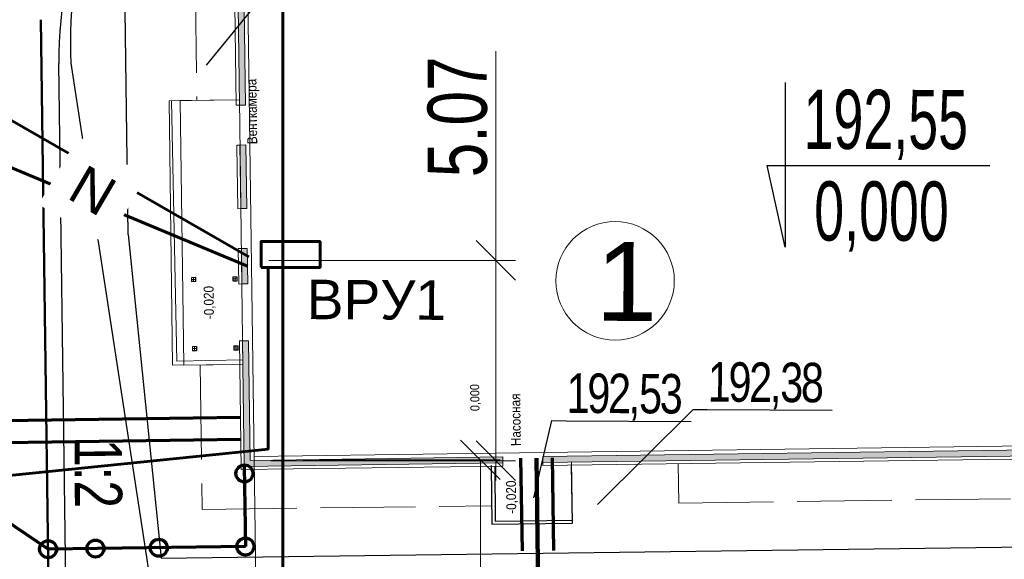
# Model space of a CAD drawing. Header units: millimetres. Extents: x 0 to 6455317, y 0 to 774296.
# Tile 9 of 29: x 3227624 to 3227649, y 387144 to 387158. Entities that reach past the tile are written whole.
import ezdxf
from ezdxf import colors
from ezdxf.entities.mleader import LeaderData, LeaderLine
from ezdxf.math import Vec2, Vec3

# ---------------------------------------------------------------- set-up
doc = ezdxf.new("R2010")
doc.units = ezdxf.units.MM
doc.linetypes.add('ACAD_ISO02W100', pattern=[15, 12, -3])
for name, color, linetype in [('02 ноль здания', 7, 'Continuous'), ('02 Отм по угл', 1, 'Continuous'), ('1 2 этап', 7, 'Continuous'), ('1 Здание', 7, 'Continuous'), ('1 Здание 230822', 7, 'Continuous'), ('1 ограждение', 7, 'Continuous'), ('1 Оси 23.08.22', 7, 'Continuous'), ('1 откос', 7, 'Continuous'), ('1 Разбивочный 1', 7, 'Continuous'), ('8 В1', 7, 'Continuous'), ('8 К1', 7, 'Continuous'), ('8 ЭТО', 7, 'Continuous')]:
    doc.layers.add(name, color=color, linetype=linetype)
for name, color, linetype, lineweight in [('2 УКл+переломы', 5, 'Continuous', 25), ('ГП Граница', 94, 'Continuous', 60), ('ИГ геология', 7, 'Continuous', 25)]:
    doc.layers.add(name, color=color, linetype=linetype, lineweight=lineweight)
doc.styles.add('ACAD14', font='arial.ttf', dxfattribs={"width": 0.75, "height": 1.5})
doc.styles.add('GOST 2.304', font='arial.ttf')
doc.styles.add('СГЕНЕРИР_СТИЛЬ_1', font='arial.ttf', dxfattribs={"width": 0.85})
doc.linetypes.add('ограждение1', pattern='A,6.35,-2.54,[133,ltypeshp.shx,S=2.54,R=0,X=-2.54,Y=0],-2.54,25.4', length=36.83)
doc.dimstyles.new('Генплан-чел', dxfattribs={"dimtxt": 1.5, "dimasz": 0.5, "dimexe": 0.5, "dimexo": 0.5, "dimtad": 1, "dimzin": 0, "dimdsep": 46, "dimtxsty": 'ACAD14', "dimblk": 'OBLIQUE', "dimcen": 1, "dimdle": 0.5, "dimclrd": 256, "dimclre": 256, "dimclrt": 256, "dimadec": 8, "dimazin": 2, "dimtfac": 1, "dimtmove": 0, "dimatfit": 3, "dimldrblk": 'OPEN30', "dimfxl": 0.5, "dimtfill": 1, "dimtfillclr": 256, "dimtolj": 1, "dimtzin": 0, "dimlwd": -1, "dimlwe": -1, "dimarcsym": 0})
doc.dimstyles.new('Генплан-чел-1', dxfattribs={"dimtxt": 1.5, "dimasz": 1, "dimexe": 0.5, "dimexo": 0.5, "dimgap": 0.2, "dimtad": 1, "dimzin": 0, "dimdsep": 46, "dimtxsty": 'ACAD14', "dimblk": 'OBLIQUE', "dimcen": 1, "dimdle": 0.5, "dimclrd": 256, "dimclre": 256, "dimclrt": 256, "dimadec": 4, "dimazin": 2, "dimtfac": 1, "dimtmove": 0, "dimatfit": 3, "dimldrblk": 'OPEN30', "dimfxl": 0.5, "dimtfill": 1, "dimtfillclr": 256, "dimtolj": 1, "dimtzin": 0, "dimlwd": -1, "dimlwe": -1, "dimarcsym": 0})
picture_1 = doc.add_image_def('image2.tif', size_in_pixel=(27388, 31050))

# ---------------------------------------------------------------- blocks, each defined once
blk = doc.blocks.new('*D21')
at = {"layer": 'Defpoints', "color": 0, "lineweight": 50, "transparency": 16777216}
for p in [(6454558.304, 773694.614), (6454558.489, 773691.594), (3226949.058, 386509.643)]:
    blk.add_point(p, dxfattribs=at)
at = {"layer": 'ИГ геология', "transparency": 16777216}
for p, q in [((6454558.304, 773693.614), (6454558.304, 773703.405)), ((6454558.489, 773692.614), (6454558.304, 773693.614)), ((6454558.489, 773692.094), (6454558.489, 773692.614))]:
    blk.add_line(p, q, dxfattribs=at)
at = {"layer": 'ИГ геология', "transparency": 16777216, "insert": (6454556.913, 773699.322), "char_height": 1.5, "attachment_point": 5, "rotation": 90, "style": 'ACAD14', "bg_fill": 3, "box_fill_scale": 1.1, "bg_fill_color": 256, "bg_fill_true_color": 13158600, "bg_fill_transparency": 0}
blk.add_mtext('\\A1;3227609.43', dxfattribs=at)
blk = doc.blocks.new('_Oblique')
at = {"color": 0, "linetype": 'ByBlock', "lineweight": -2}
blk.add_line((-0.5, -0.5), (0.5, 0.5), dxfattribs=at)
blk = doc.blocks.new('_Open30')
at = {"color": 0, "linetype": 'ByBlock', "lineweight": -2}
for p, q in [((-1, 0.268), (0, 0)), ((0, 0), (-1, -0.268)), ((0, 0), (-1, 0))]:
    blk.add_line(p, q, dxfattribs=at)
blk = doc.blocks.new('*D17')
at = {"layer": 'Defpoints', "color": 0, "lineweight": 50, "transparency": 16777216}
for p in [(6454562.788, 773693.804), (6454558.489, 773691.594), (3226949.058, 386509.643)]:
    blk.add_point(p, dxfattribs=at)
at = {"layer": 'ИГ геология', "transparency": 16777216}
for p, q in [((6454560.788, 773691.594), (6454561.788, 773693.804)), ((6454561.788, 773693.804), (6454570.714, 773693.804)), ((6454558.989, 773691.594), (6454560.788, 773691.594))]:
    blk.add_line(p, q, dxfattribs=at)
at = {"layer": 'ИГ геология', "transparency": 16777216, "insert": (6454567.064, 773695.195), "char_height": 1.5, "attachment_point": 5, "style": 'ACAD14', "bg_fill": 3, "box_fill_scale": 1.1, "bg_fill_color": 256, "bg_fill_true_color": 13158600, "bg_fill_transparency": 0}
blk.add_mtext('\\A1;387181.95', dxfattribs=at)
blk = doc.blocks.new('*D22')
at = {"layer": 'Defpoints', "color": 0, "lineweight": 50, "transparency": 16777216}
for p in [(6454615.395, 773691.594), (6454608.625, 773688.11), (3226949.058, 386509.643)]:
    blk.add_point(p, dxfattribs=at)
at = {"layer": 'ИГ геология', "transparency": 16777216}
for p, q in [((6454610.625, 773691.594), (6454609.625, 773688.11)), ((6454614.895, 773691.594), (6454610.625, 773691.594)), ((6454609.625, 773688.11), (6454600.699, 773688.11))]:
    blk.add_line(p, q, dxfattribs=at)
at = {"layer": 'ИГ геология', "transparency": 16777216, "insert": (6454604.35, 773689.501), "char_height": 1.5, "attachment_point": 5, "style": 'ACAD14', "bg_fill": 3, "box_fill_scale": 1.1, "bg_fill_color": 256, "bg_fill_true_color": 13158600, "bg_fill_transparency": 0}
blk.add_mtext('\\A1;387181.95', dxfattribs=at)
blk = doc.blocks.new('*D18')
at = {"layer": 'Defpoints', "color": 0, "lineweight": 50, "transparency": 16777216}
for p in [(6454615.64, 773693.469), (6454615.395, 773691.594), (3226949.058, 386509.643)]:
    blk.add_point(p, dxfattribs=at)
at = {"layer": 'ИГ геология', "transparency": 16777216}
for p, q in [((6454615.64, 773692.469), (6454615.64, 773702.255)), ((6454615.395, 773692.094), (6454615.395, 773692.594)), ((6454615.395, 773692.594), (6454615.64, 773692.469))]:
    blk.add_line(p, q, dxfattribs=at)
at = {"layer": 'ИГ геология', "transparency": 16777216, "insert": (6454614.249, 773698.175), "char_height": 1.5, "attachment_point": 5, "rotation": 90, "style": 'ACAD14', "bg_fill": 3, "box_fill_scale": 1.1, "bg_fill_color": 256, "bg_fill_true_color": 13158600, "bg_fill_transparency": 0}
blk.add_mtext('\\A1;3227666.34', dxfattribs=at)
blk = doc.blocks.new('*D23')
at = {"layer": 'Defpoints', "color": 0, "lineweight": 50, "transparency": 16777216}
for p in [(6454620.884, 773647.129), (6454616.243, 773646.708), (3226949.058, 386509.643)]:
    blk.add_point(p, dxfattribs=at)
at = {"layer": 'ИГ геология', "transparency": 16777216}
for p, q in [((6454618.884, 773646.708), (6454619.884, 773647.129)), ((6454619.884, 773647.129), (6454628.8, 773647.129)), ((6454616.743, 773646.708), (6454618.884, 773646.708))]:
    blk.add_line(p, q, dxfattribs=at)
at = {"layer": 'ИГ геология', "transparency": 16777216, "insert": (6454625.155, 773648.52), "char_height": 1.5, "attachment_point": 5, "style": 'ACAD14', "bg_fill": 3, "box_fill_scale": 1.1, "bg_fill_color": 256, "bg_fill_true_color": 13158600, "bg_fill_transparency": 0}
blk.add_mtext('\\A1;387137.06', dxfattribs=at)
blk = doc.blocks.new('*D19')
at = {"layer": 'Defpoints', "color": 0, "lineweight": 50, "transparency": 16777216}
for p in [(6454616.243, 773646.708), (6454615.749, 773644.637), (3226949.058, 386509.643)]:
    blk.add_point(p, dxfattribs=at)
at = {"layer": 'ИГ геология', "transparency": 16777216}
for p, q in [((6454616.243, 773646.208), (6454616.243, 773645.708)), ((6454616.243, 773645.708), (6454615.749, 773645.637)), ((6454615.749, 773645.637), (6454615.749, 773635.844))]:
    blk.add_line(p, q, dxfattribs=at)
at = {"layer": 'ИГ геология', "transparency": 16777216, "insert": (6454614.358, 773639.928), "char_height": 1.5, "attachment_point": 5, "rotation": 90, "style": 'ACAD14', "bg_fill": 3, "box_fill_scale": 1.1, "bg_fill_color": 256, "bg_fill_true_color": 13158600, "bg_fill_transparency": 0}
blk.add_mtext('\\A1;3227667.18', dxfattribs=at)
blk = doc.blocks.new('*D24')
at = {"layer": 'Defpoints', "color": 0, "lineweight": 50, "transparency": 16777216}
for p in [(6454563.961, 773650.517), (6454558.899, 773646.657), (3226949.058, 386509.643)]:
    blk.add_point(p, dxfattribs=at)
at = {"layer": 'ИГ геология', "transparency": 16777216}
for p, q in [((6454561.961, 773646.657), (6454562.961, 773650.517)), ((6454562.961, 773650.517), (6454571.661, 773650.517)), ((6454559.399, 773646.657), (6454561.961, 773646.657))]:
    blk.add_line(p, q, dxfattribs=at)
at = {"layer": 'ИГ геология', "transparency": 16777216, "insert": (6454568.123, 773651.908), "char_height": 1.5, "attachment_point": 5, "style": 'ACAD14', "bg_fill": 3, "box_fill_scale": 1.1, "bg_fill_color": 256, "bg_fill_true_color": 13158600, "bg_fill_transparency": 0}
blk.add_mtext('\\A1;387137.01', dxfattribs=at)
blk = doc.blocks.new('*D20')
at = {"layer": 'Defpoints', "color": 0, "lineweight": 50, "transparency": 16777216}
for p in [(6454557.437, 773650.281), (6454558.899, 773646.657), (3226949.058, 386509.643)]:
    blk.add_point(p, dxfattribs=at)
at = {"layer": 'ИГ геология', "transparency": 16777216}
for p, q in [((6454557.437, 773649.281), (6454557.437, 773659.067)), ((6454558.899, 773648.281), (6454557.437, 773649.281)), ((6454558.899, 773647.157), (6454558.899, 773648.281))]:
    blk.add_line(p, q, dxfattribs=at)
at = {"layer": 'ИГ геология', "transparency": 16777216, "insert": (6454556.046, 773654.987), "char_height": 1.5, "attachment_point": 5, "rotation": 90, "style": 'ACAD14', "bg_fill": 3, "box_fill_scale": 1.1, "bg_fill_color": 256, "bg_fill_true_color": 13158600, "bg_fill_transparency": 0}
blk.add_mtext('\\A1;3227609.84', dxfattribs=at)
blk = doc.blocks.new('_None')
blk = doc.blocks.new('*D49')
at = {"layer": '1 Разбивочный 1', "color": 1, "lineweight": 18, "transparency": 16777216}
for p, q in [((3227636.391, 387151.542), (3227636.391, 387156.839)), ((3227630.646, 387151.542), (3227636.891, 387151.542)), ((3227636.391, 387145.968), (3227636.391, 387151.542)), ((3227630.696, 387146.468), (3227636.891, 387146.468))]:
    blk.add_line(p, q, dxfattribs=at)
at = {"layer": 'Defpoints', "color": 0, "lineweight": 50, "transparency": 16777216}
for p in [(3227630.146, 387151.542), (3227636.391, 387151.542), (3227630.196, 387146.468)]:
    blk.add_point(p, dxfattribs=at)
at = {"layer": '1 Разбивочный 1', "color": 1, "lineweight": 18, "transparency": 16777216}
for p, rotation in [((3227636.391, 387151.542), 90), ((3227636.391, 387146.468), 270)]:
    blk.add_blockref('_Oblique', p, dxfattribs=dict(at, rotation=rotation))
at = {"layer": '1 Разбивочный 1', "color": 1, "lineweight": 15, "transparency": 16777216, "insert": (3227635.425, 387155.177), "char_height": 1.5, "attachment_point": 5, "rotation": 90, "style": 'ACAD14', "bg_fill": 3, "box_fill_scale": 1.1, "bg_fill_color": 256, "bg_fill_true_color": 13158600, "bg_fill_transparency": 0}
blk.add_mtext('\\A1;5.07', dxfattribs=at)
blk = doc.blocks.new('фуыпфуйк')
at = {"layer": '1 откос', "color": 7, "lineweight": 30}
blk.add_line((3227625.526, 387141.855), (3227625.329, 387156.529), dxfattribs=at)
blk.add_lwpolyline([(3227625.629, 387156.533), (3227627.619, 387143.529)], dxfattribs=at)
for centre, radius, start, end in [((3227635.428, 387156.664), 10.1, 156.2486, 180.7705), ((3227637.842, 387157.056), 12.224, 162.4994, 182.456)]:
    blk.add_arc(centre, radius, start, end, dxfattribs=at)
at = {"layer": '1 откос', "color": 7, "lineweight": 20, "style": 'ACAD14', "width": 0.75}
blk.add_text('1:2', height=1.2, rotation=270.274, dxfattribs=at).set_placement((3227625.723, 387147.015))
blk = doc.blocks.new('*D87')
at = {"layer": '1 Разбивочный 1', "color": 1, "lineweight": 18, "transparency": 16777216}
for p, q in [((3227631.507, 387146.488), (3227636.5, 387146.488)), ((3227636, 387146.488), (3227636, 387142.5)), ((3227631.5, 387143), (3227636.5, 387143)), ((3227636, 387143), (3227636, 387137.254))]:
    blk.add_line(p, q, dxfattribs=at)
at = {"layer": 'Defpoints', "color": 0, "lineweight": 50, "transparency": 16777216}
for p in [(3227631.007, 387146.488), (3227636, 387146.488), (3227631, 387143)]:
    blk.add_point(p, dxfattribs=at)
at = {"layer": '1 Разбивочный 1', "color": 1, "lineweight": 18, "transparency": 16777216}
for p, rotation in [((3227636, 387146.488), 90), ((3227636, 387143), 270)]:
    blk.add_blockref('_Oblique', p, dxfattribs=dict(at, rotation=rotation))
at = {"layer": '1 Разбивочный 1', "color": 1, "lineweight": 15, "transparency": 16777216, "insert": (3227634.899, 387139), "char_height": 1.5, "attachment_point": 5, "rotation": 90, "style": 'ACAD14', "bg_fill": 3, "box_fill_scale": 1.1, "bg_fill_color": 256, "bg_fill_true_color": 13158600, "bg_fill_transparency": 0}
blk.add_mtext('\\A1;3,5м', dxfattribs=at)

msp = doc.modelspace()

# ---------------------------------------------------------------- pictures from other files: only their frames are drawn
image = msp.add_image(picture_1, insert=(3227525.61462, 387085.33614), size_in_units=(684.56309, 776.09478))
image.set_boundary_path([(-0.5, 22461.2284), (10577.0302, 31049.5)])

# ---------------------------------------------------------------- next in the draw order: dimensions: what is measured, and where the dimension line sits
at = {"layer": 'ИГ геология'}
dim = msp.add_ordinate_dim(feature_location=(6454558.4888, 773691.59401), offset=(-0.18481, 3.02039), dtype=1, origin=(3226949.05784, 386509.64326), dimstyle='Генплан-чел', dxfattribs=at)
dim.commit()
dim.dimension.update_dxf_attribs({"geometry": '*D21', "text_midpoint": (6454556.91262, 773699.32232)})

# ---------------------------------------------------------------- next in the draw order: dimensions: what is measured, and where the dimension line sits
dim = msp.add_ordinate_dim(feature_location=(6454558.4888, 773691.59401), offset=(4.29969, 2.21003), dtype=0, origin=(3226949.05784, 386509.64326), dimstyle='Генплан-чел', dxfattribs=at)
dim.commit()
dim.dimension.update_dxf_attribs({"geometry": '*D17', "text_midpoint": (6454567.0636, 773695.1954)})

# ---------------------------------------------------------------- next in the draw order: dimensions: what is measured, and where the dimension line sits
dim = msp.add_ordinate_dim(feature_location=(6454615.39519, 773691.59401), offset=(-6.77054, -3.48407), dtype=0, origin=(3226949.05784, 386509.64326), dimstyle='Генплан-чел', dxfattribs=at)
dim.commit()
dim.dimension.update_dxf_attribs({"geometry": '*D22', "text_midpoint": (6454604.34954, 773689.5013)})

# ---------------------------------------------------------------- next in the draw order: dimensions: what is measured, and where the dimension line sits
dim = msp.add_ordinate_dim(feature_location=(6454615.395190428, 773691.5940054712), offset=(0.2449179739, 1.8751108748), dtype=1, origin=(3226949.0578350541, 386509.6432582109), dimstyle='Генплан-чел', dxfattribs=at)
dim.commit()
dim.dimension.update_dxf_attribs({"geometry": '*D18', "text_midpoint": (6454614.248737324, 773698.1747353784)})

# ---------------------------------------------------------------- next in the draw order: dimensions: what is measured, and where the dimension line sits
dim = msp.add_ordinate_dim(feature_location=(6454616.2425815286, 773646.7080288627), offset=(4.6415490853, 0.4209679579), dtype=0, origin=(3226949.0578350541, 386509.6432582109), dimstyle='Генплан-чел', dxfattribs=at)
dim.commit()
dim.dimension.update_dxf_attribs({"geometry": '*D23', "text_midpoint": (6454625.1546370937, 773648.5203678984)})

# ---------------------------------------------------------------- next in the draw order: dimensions: what is measured, and where the dimension line sits
dim = msp.add_ordinate_dim(feature_location=(6454616.2425815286, 773646.7080288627), offset=(-0.4933969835, -2.0711098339), dtype=1, origin=(3226949.0578350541, 386509.6432582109), dimstyle='Генплан-чел', dxfattribs=at)
dim.commit()
dim.dimension.update_dxf_attribs({"geometry": '*D19', "text_midpoint": (6454614.3578134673, 773639.9278467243)})

# ---------------------------------------------------------------- next in the draw order: dimensions: what is measured, and where the dimension line sits
dim = msp.add_ordinate_dim(feature_location=(6454558.8993, 773646.65699), offset=(5.06175, 3.85957), dtype=0, origin=(3226949.05784, 386509.64326), dimstyle='Генплан-чел', dxfattribs=at)
dim.commit()
dim.dimension.update_dxf_attribs({"geometry": '*D24', "text_midpoint": (6454568.12336, 773651.90793)})

# ---------------------------------------------------------------- next in the draw order: dimensions: what is measured, and where the dimension line sits
dim = msp.add_ordinate_dim(feature_location=(6454558.8993, 773646.65699), offset=(-1.46215, 3.62396), dtype=1, origin=(3226949.05784, 386509.64326), dimstyle='Генплан-чел', dxfattribs=at)
dim.commit()
dim.dimension.update_dxf_attribs({"geometry": '*D20', "text_midpoint": (6454556.04578, 773654.98657)})

# ---------------------------------------------------------------- next in the draw order: hatches: boundary and pattern name
at = {"layer": '1 Здание 230822', "lineweight": 20, "ltscale": 100}
h = msp.add_hatch(color=7, dxfattribs=at)
h.dxf.hatch_style = 1
h.paths.add_polyline_path([(3227655.51682, 387156.14337), (3227655.32184, 387156.14074), (3227655.28173, 387159.11541), (3227657.20201, 387159.14124), (3227657.13881, 387163.84083), (3227635.89073, 387163.55508), (3227635.88871, 387163.70506), (3227657.28678, 387163.99284), (3227657.35381, 387159.00851), (3227657.35401, 387158.99334), (3227655.47883, 387158.96812)])
h.paths.add_polyline_path([(3227655.53901, 387154.49351), (3227655.34403, 387154.49089), (3227655.38393, 387151.51614), (3227657.30421, 387151.54197), (3227657.36742, 387146.8423), (3227637.57913, 387146.57618), (3227637.58114, 387146.42626), (3227657.51942, 387146.6944), (3227657.45218, 387151.6939), (3227655.577, 387151.66869)])
h = msp.add_hatch(color=7, dxfattribs=at)
h.dxf.hatch_style = 1
h.paths.add_polyline_path([(3227636.57123, 387146.41262), (3227636.56921, 387146.5626), (3227630.16987, 387146.47654), (3227630.12913, 387149.50652), (3227629.97882, 387149.5045), (3227630.02158, 387146.32453)])
h.paths.add_polyline_path([(3227629.95945, 387150.94437), (3227629.94735, 387151.84429), (3227630.09766, 387151.84631), (3227630.10976, 387150.94639)])
h.paths.add_polyline_path([(3227629.9338, 387152.85212), (3227629.91212, 387154.46414), (3227630.06243, 387154.46616), (3227630.0841, 387152.85414)])
h.paths.add_polyline_path([(3227634.45086, 387163.53571), (3227634.44884, 387163.6857), (3227629.78926, 387163.62304), (3227629.89933, 387155.47406), (3227630.04884, 387155.47607), (3227629.94127, 387163.47507)])

# ---------------------------------------------------------------- next in the draw order: linework, layer by layer
at = {"layer": '02 ноль здания', "color": 1, "lineweight": 30}
msp.add_lwpolyline([(3227643.7198, 387156.04965), (3227643.7198, 387151.88036), (3227643.2616, 387153.94088), (3227648.90313, 387153.94088)], dxfattribs=at)
at = {"layer": '1 2 этап', "lineweight": 18}
msp.add_circle((3227639.41259, 387151.02351), 1.5, dxfattribs=at)
at = {"layer": '1 Здание', "color": 7, "lineweight": 50}
msp.add_line((3227624.87182, 387157.63813), (3227625.10853, 387140.03737), dxfattribs=at)
at = {"layer": '1 Здание', "color": 7, "lineweight": 30}
for p, q in [((3227627.08371, 387152.19628), (3227627.9124, 387143.99597)), ((3227627.9124, 387143.99597), (3227659.62968, 387144.42252))]:
    msp.add_line(p, q, dxfattribs=at)
at = {"layer": '1 Здание', "color": 7, "linetype": 'ACAD_ISO02W100', "lineweight": 20, "ltscale": 0.2}
for p, q in [((3227628.90677, 387148.89423), (3227628.95605, 387145.2301)), ((3227641.02496, 387145.39243), (3227641.01151, 387146.39234)), ((3227641.02496, 387145.39243), (3227658.61337, 387145.62906)), ((3227628.95605, 387145.2301), (3227636.28539, 387145.32868))]:
    msp.add_line(p, q, dxfattribs=at)
at = {"layer": '1 Здание', "color": 7, "lineweight": 30}
msp.add_lwpolyline([(3227627.08371, 387152.19628), (3227626.92249, 387164.1835)], dxfattribs=at)
at = {"layer": '1 Здание 230822', "color": 7, "lineweight": 20, "ltscale": 100}
for p, q in [((3227628.68372, 387151.01413), (3227628.68257, 387151.09992)), ((3227628.68977, 387151.01421), (3227628.68862, 387151.1)), ((3227628.6945, 387151.11218), (3227628.7803, 387151.11334)), ((3227628.69459, 387151.10613), (3227628.78038, 387151.10729)), ((3227628.73737, 387151.11496), (3227628.73891, 387151.00057)), ((3227628.78651, 387151.10132), (3227628.78766, 387151.01553)), ((3227628.79256, 387151.1014), (3227628.79371, 387151.01561)), ((3227629.73363, 387151.02825), (3227629.73247, 387151.11404)), ((3227629.73968, 387151.02833), (3227629.73852, 387151.11412)), ((3227629.74441, 387151.1263), (3227629.8302, 387151.12746)), ((3227629.74449, 387151.12025), (3227629.83028, 387151.12141)), ((3227629.78728, 387151.12908), (3227629.78881, 387151.01469)), ((3227629.83641, 387151.11544), (3227629.83757, 387151.02965)), ((3227629.84246, 387151.11552), (3227629.84362, 387151.02973)), ((3227628.68094, 387151.057), (3227628.79533, 387151.05853)), ((3227628.78169, 387151.0094), (3227628.6959, 387151.00824)), ((3227628.78178, 387151.00335), (3227628.69598, 387151.00219)), ((3227629.73085, 387151.07112), (3227629.84524, 387151.07265)), ((3227629.8316, 387151.02352), (3227629.74581, 387151.02236)), ((3227629.83168, 387151.01747), (3227629.74589, 387151.01631)), ((3227628.70725, 387149.26429), (3227628.7061, 387149.35008)), ((3227628.7133, 387149.26437), (3227628.71215, 387149.35016)), ((3227628.71804, 387149.36234), (3227628.80383, 387149.36349)), ((3227628.71812, 387149.35629), (3227628.80391, 387149.35745)), ((3227628.7609, 387149.36512), (3227628.76244, 387149.25073)), ((3227628.81004, 387149.35148), (3227628.81119, 387149.26568)), ((3227628.81609, 387149.35156), (3227628.81724, 387149.26577)), ((3227629.75716, 387149.27841), (3227629.75601, 387149.3642)), ((3227629.76321, 387149.27849), (3227629.76205, 387149.36428)), ((3227629.76794, 387149.37646), (3227629.85373, 387149.37761)), ((3227629.76802, 387149.37041), (3227629.85382, 387149.37156)), ((3227629.81081, 387149.37924), (3227629.81235, 387149.26485)), ((3227629.85995, 387149.3656), (3227629.8611, 387149.2798)), ((3227629.866, 387149.36568), (3227629.86715, 387149.27989)), ((3227628.70448, 387149.30715), (3227628.81887, 387149.30869)), ((3227628.80523, 387149.25955), (3227628.71943, 387149.2584)), ((3227628.80531, 387149.2535), (3227628.71952, 387149.25235)), ((3227629.75438, 387149.32127), (3227629.86877, 387149.32281)), ((3227629.85513, 387149.27367), (3227629.76934, 387149.27252)), ((3227629.85521, 387149.26762), (3227629.76942, 387149.26647)), ((3227628.20731, 387148.88482), (3227629.90716, 387148.90768)), ((3227636.27201, 387146.35859), (3227636.29218, 387144.85872)), ((3227638.332, 387144.88616), (3227638.31115, 387146.43608)), ((3227636.29218, 387144.85872), (3227638.332, 387144.88616))]:
    msp.add_line(p, q, dxfattribs=at)
for points in [[(3227634.44884, 387163.6857), (3227634.44777, 387163.76569), (3227629.7082, 387163.70195), (3227629.81886, 387155.47297), (3227629.89853, 387155.47404)], [(3227634.45086, 387163.53571), (3227634.44884, 387163.6857), (3227629.78926, 387163.62304), (3227629.89933, 387155.47406), (3227630.04884, 387155.47607), (3227629.94127, 387163.47507), (3227634.45086, 387163.53571)], [(3227628.20731, 387148.88482), (3227628.11721, 387155.5846), (3227629.81706, 387155.60746)], [(3227628.17762, 387155.58541), (3227628.31694, 387148.98775), (3227629.98529, 387149.02298)], [(3227629.9338, 387152.85212), (3227629.85413, 387152.85105), (3227629.8329, 387154.42962), (3227629.83245, 387154.46306), (3227629.91212, 387154.46414)], [(3227655.53901, 387154.49351), (3227655.34403, 387154.49089), (3227655.38393, 387151.51614), (3227657.30421, 387151.54197), (3227657.36742, 387146.8423), (3227637.57913, 387146.57618), (3227637.58114, 387146.42626), (3227657.51942, 387146.6944), (3227657.45218, 387151.6939), (3227655.577, 387151.66869), (3227655.53901, 387154.49351)], [(3227629.95945, 387150.94437), (3227629.87978, 387150.9433), (3227629.86768, 387151.84322), (3227629.95947, 387151.84445)], [(3227655.57592, 387151.74868), (3227657.5311, 387151.77497), (3227657.60049, 387146.61552), (3227637.58222, 387146.3462), (3227637.58114, 387146.4262)], [(3227636.57123, 387146.41262), (3227636.57231, 387146.33262), (3227629.94299, 387146.24347), (3227629.89915, 387149.50343), (3227629.97882, 387149.5045)], [(3227636.57123, 387146.41262), (3227636.56921, 387146.5626), (3227630.16987, 387146.47654), (3227630.12913, 387149.50652), (3227629.97882, 387149.5045), (3227630.02158, 387146.32453), (3227636.57123, 387146.41262)]]:
    msp.add_lwpolyline(points, dxfattribs=at)
for points in [[(3227628.48696, 387148.88858), (3227628.39686, 387155.58836), (3227629.89673, 387155.60853), (3227629.98683, 387148.90875)], [(3227629.9338, 387152.85212), (3227629.91212, 387154.46414), (3227630.06243, 387154.46616), (3227630.0841, 387152.85414)], [(3227629.95945, 387150.94437), (3227629.94735, 387151.84429), (3227630.09766, 387151.84631), (3227630.10976, 387150.94639)]]:
    msp.add_lwpolyline(points, close=True, dxfattribs=at)
at = {"layer": '1 Здание 230822', "color": 5, "lineweight": 25}
for points in [[(3227636.27242, 387146.32859), (3227636.29218, 387144.85873), (3227638.332, 387144.88616), (3227638.31223, 387146.35602)], [(3227636.36899, 387146.32989), (3227636.37393, 387144.93905), (3227638.33093, 387144.96537)]]:
    msp.add_lwpolyline(points, dxfattribs=at)
at = {"layer": '1 Здание 230822', "color": 7, "lineweight": 20, "ltscale": 100}
for centre, radius, start, end in [((3227628.69467, 387151.10008), 0.0121, 90.770501, 180.770501), ((3227628.69467, 387151.10008), 0.00605, 90.770501, 180.770501), ((3227628.78046, 387151.10124), 0.0121, 0.770501, 90.770501), ((3227628.78046, 387151.10124), 0.00605, 0.770501, 90.770501), ((3227629.74457, 387151.1142), 0.0121, 90.770501, 180.770501), ((3227629.74457, 387151.1142), 0.00605, 90.770501, 180.770501), ((3227629.83036, 387151.11536), 0.0121, 0.770501, 90.770501), ((3227629.83036, 387151.11536), 0.00605, 0.770501, 90.770501), ((3227628.69582, 387151.01429), 0.0121, 180.770501, 270.770501), ((3227628.69582, 387151.01429), 0.00605, 180.770501, 270.770501), ((3227628.78161, 387151.01545), 0.00605, 270.770501, 0.770501), ((3227628.78161, 387151.01545), 0.0121, 270.770501, 0.770501), ((3227629.74573, 387151.02841), 0.0121, 180.770501, 270.770501), ((3227629.74573, 387151.02841), 0.00605, 180.770501, 270.770501), ((3227629.83152, 387151.02957), 0.00605, 270.770501, 0.770501), ((3227629.83152, 387151.02957), 0.0121, 270.770501, 0.770501), ((3227628.7182, 387149.35024), 0.0121, 90.770501, 180.770501), ((3227628.7182, 387149.35024), 0.00605, 90.770501, 180.770501), ((3227628.80399, 387149.3514), 0.0121, 0.770501, 90.770501), ((3227628.80399, 387149.3514), 0.00605, 0.770501, 90.770501), ((3227629.7681, 387149.36436), 0.0121, 90.770501, 180.770501), ((3227629.7681, 387149.36436), 0.00605, 90.770501, 180.770501), ((3227629.8539, 387149.36552), 0.0121, 0.770501, 90.770501), ((3227629.8539, 387149.36552), 0.00605, 0.770501, 90.770501), ((3227628.71935, 387149.26445), 0.0121, 180.770501, 270.770501), ((3227628.71935, 387149.26445), 0.00605, 180.770501, 270.770501), ((3227628.80515, 387149.2656), 0.00605, 270.770501, 0.770501), ((3227628.80515, 387149.2656), 0.0121, 270.770501, 0.770501), ((3227629.76926, 387149.27857), 0.0121, 180.770501, 270.770501), ((3227629.76926, 387149.27857), 0.00605, 180.770501, 270.770501), ((3227629.85505, 387149.27972), 0.00605, 270.770501, 0.770501), ((3227629.85505, 387149.27972), 0.0121, 270.770501, 0.770501)]:
    msp.add_arc(centre, radius, start, end, dxfattribs=at)
at = {"layer": '1 ограждение', "color": 5, "linetype": 'Continuous', "lineweight": 70, "ltscale": 0.2}
for p, q in [((3227625.05219, 387144.22704), (3227623.20333, 387145.47876)), ((3227630.04874, 387144.29424), (3227625.05219, 387144.22704))]:
    msp.add_line(p, q, dxfattribs=at)
at = {"layer": '1 ограждение', "color": 5, "linetype": 'ограждение1', "lineweight": 70, "ltscale": 0.2}
for centre in [(3227625.05219, 387144.22704), (3227626.25208, 387144.24318), (3227627.8552, 387144.26474), (3227630.04874, 387144.29424)]:
    msp.add_circle(centre, 0.21514, dxfattribs=at)
at = {"layer": '1 Оси 23.08.22', "color": 1, "lineweight": 15, "ltscale": 100}
for p, q in [((3227630.0426, 387163.37642), (3227630.43187, 387134.43197)), ((3227630.26852, 387146.57788), (3227670.45867, 387147.11838))]:
    msp.add_line(p, q, dxfattribs=at)
at = {"layer": '8 В1', "color": 5, "linetype": 'Continuous', "lineweight": 70, "ltscale": 200}
for p, q in [((3227637.01887, 387146.53028), (3227637.05627, 387144.18329)), ((3227637.8188, 387146.5408), (3227637.85011, 387144.18966))]:
    msp.add_line(p, q, dxfattribs=at)
at = {"layer": '8 В1', "color": 5, "linetype": 'Continuous', "lineweight": 100, "ltscale": 200}
msp.add_line((3227637.41883, 387146.53554), (3227637.52098, 387138.77264), dxfattribs=at)
at = {"layer": '8 К1', "color": 14, "linetype": 'Continuous', "lineweight": 70, "ltscale": 200}
for p, q in [((3227629.92529, 387147.55931), (3227623.93848, 387147.4788)), ((3227629.93279, 387147.00211), (3227623.94449, 387146.92158))]:
    msp.add_line(p, q, dxfattribs=at)

# ---------------------------------------------------------------- next in the draw order: texts
at = {"layer": '02 ноль здания', "color": 1, "lineweight": 70, "style": 'ACAD14', "width": 0.65}
for s, p in [('192,55', (3227644.18585, 387154.36586)), ('0,000', (3227644.45476, 387152.04396))]:
    msp.add_text(s, height=1.5, rotation=359.912686, dxfattribs=at).set_placement(p)
at = {"layer": '1 Здание 230822', "color": 7, "lineweight": 20, "ltscale": 100, "rotation": 90.7705, "style": 'СГЕНЕРИР_СТИЛЬ_1'}
for s, insert, char_height, attachment_point in [('\\A1;{\\fArial|b0|i0|c204|p38;Венткамера}', (3227630.26223, 387154.4851), 0.25, 4), ('\\A1;{\\fArial|b0|i0|c204|p38;-0,020}', (3227628.99198, 387150.89233), 0.25, 3), ('\\A1;{\\fArial|b0|i0|c204|p38;0,000}', (3227635.74909, 387147.72312), 0.23, 1), ('\\A1;{\\fArial|b0|i0|c204|p38;Насосная}', (3227636.90315, 387146.83752), 0.25, 4), ('\\A1;{\\fArial|b0|i0|c204|p38;-0,020}', (3227636.65023, 387145.96393), 0.25, 3)]:
    msp.add_mtext(s, dxfattribs=dict(at, insert=insert, char_height=char_height, attachment_point=attachment_point))
at = {"layer": 'ГП Граница', "color": 7, "insert": (3227638.93039, 387152.01394), "char_height": 2, "attachment_point": 1, "rotation": 359.669969, "style": 'GOST 2.304'}
msp.add_mtext_dynamic_manual_height_columns('1', width=6.0624222, gutter_width=1250, heights=[0], dxfattribs=at)

# ---------------------------------------------------------------- next in the draw order: leaders
at = {"layer": '02 Отм по угл', "color": 1, "linetype": 'ByBlock', "lineweight": 20}
ml = msp.add_multileader_mtext('Standard', dxfattribs=at)
ml.set_content('{\\T0.9;\\C256;192,38}', color=1, style='ACAD14')
ml.set_leader_properties()
ml.set_arrow_properties(name='NONE')
ml.build(insert=Vec2(0, 0))
ml.multileader.update_dxf_attribs({"text_left_attachment_type": 6, "text_right_attachment_type": 6, "dogleg_length": 0.36})
ctx = ml.context
ctx.base_point, ctx.char_height, ctx.landing_gap_size, ctx.plane_origin, ctx.plane_x_axis, ctx.plane_y_axis = Vec3(3227631.1596, 387158.60744), 1, 0.01, Vec3(3227632.50364, 387165.45113), Vec3(0.99997699, -0.00678431), Vec3(0.00678431, 0.99997699)
ctx.left_attachment, ctx.right_attachment = 6, 6
notes = []
notes.append((ctx, [(1, (1, 1, 0), (3227630.79961, 387158.60988), (0.99997699, -0.00678431), 0.36, [(0, [(3227629.06677, 387156.48594)], 0, [])])]))
ctx.mtext.insert, ctx.mtext.text_direction, ctx.mtext.rotation, ctx.mtext.width, ctx.mtext.line_spacing_factor, ctx.mtext.flow_direction = Vec3(3227631.17774, 387159.80734), Vec3(0.99997699, -0.00678431), 6.27640095, 17.759598, 0.8, 5
ml = msp.add_multileader_mtext('Standard', dxfattribs=at)
ml.set_content('{\\T0.9;\\C256;192,53}', color=1, style='ACAD14')
ml.set_leader_properties()
ml.set_arrow_properties(name='NONE')
ml.build(insert=Vec2(0, 0))
ml.multileader.update_dxf_attribs({"text_left_attachment_type": 6, "text_right_attachment_type": 6, "dogleg_length": 0.36})
ctx = ml.context
ctx.base_point, ctx.char_height, ctx.landing_gap_size, ctx.plane_origin, ctx.plane_x_axis, ctx.plane_y_axis = Vec3(3227651.64679, 387155.29712), 1, 0.01, Vec3(3227652.43042, 387164.35414), Vec3(0.99997699, -0.00678431), Vec3(0.00678431, 0.99997699)
ctx.left_attachment, ctx.right_attachment, ctx.text_align_type = 6, 6, 2
notes.append((ctx, [(0, (1, 1, 0), (3227654.79343, 387155.27578), (-0.99997699, 0.00678431), 0.36, [(0, [(3227656.5148, 387155.05957)], 0, [])])]))
ctx.mtext.insert, ctx.mtext.text_direction, ctx.mtext.rotation, ctx.mtext.width, ctx.mtext.alignment, ctx.mtext.line_spacing_factor, ctx.mtext.flow_direction = Vec3(3227654.43158, 387156.47826), Vec3(0.99997699, -0.00678431), 6.27640095, 17.759598, 3, 0.8, 5
ml = msp.add_multileader_mtext('Standard', dxfattribs=at)
ml.set_content('{\\T0.9;192,00\\C256;\\P\\C7;190,80}', color=1, style='ACAD14')
ml.set_leader_properties()
ml.set_arrow_properties(name='NONE')
ml.build(insert=Vec2(0, 0))
ml.multileader.update_dxf_attribs({"text_left_attachment_type": 6, "text_right_attachment_type": 6, "dogleg_length": 0.36})
ctx = ml.context
ctx.base_point, ctx.char_height, ctx.landing_gap_size, ctx.plane_origin, ctx.plane_x_axis, ctx.plane_y_axis = Vec3(3227652.61146, 387148.87138), 1.2, 0.01, Vec3(3227652.30241, 387159.3521), Vec3(0.99997699, -0.00678431), Vec3(0.00678431, 0.99997699)
ctx.left_attachment, ctx.right_attachment, ctx.text_align_type = 6, 6, 2
notes.append((ctx, [(0, (1, 1, 0), (3227656.30836, 387148.8463), (-0.99997699, 0.00678431), 0.36, [(0, [(3227657.60049, 387146.61552)], 0, [])])]))
ctx.mtext.insert, ctx.mtext.text_direction, ctx.mtext.rotation, ctx.mtext.width, ctx.mtext.alignment, ctx.mtext.line_spacing_factor, ctx.mtext.flow_direction = Vec3(3227655.94814, 387150.28878), Vec3(0.99997699, -0.00678431), 6.27640095, 17.759598, 3, 0.8, 5
ml = msp.add_multileader_mtext('Standard', dxfattribs=at)
ml.set_content('{\\T0.9;\\C256;192,38}', color=1, style='ACAD14')
ml.set_leader_properties()
ml.set_arrow_properties(name='NONE')
ml.build(insert=Vec2(0, 0))
ml.multileader.update_dxf_attribs({"text_left_attachment_type": 6, "text_right_attachment_type": 6, "dogleg_length": 0.36})
ctx = ml.context
ctx.base_point, ctx.char_height, ctx.landing_gap_size, ctx.plane_origin, ctx.plane_x_axis, ctx.plane_y_axis = Vec3(3227641.74601, 387147.76626), 1, 0.01, Vec3(3227642.53118, 387156.82327), Vec3(0.99997699, -0.00678431), Vec3(0.00678431, 0.99997699)
ctx.left_attachment, ctx.right_attachment = 6, 6
notes.append((ctx, [(1, (1, 1, 0), (3227641.38602, 387147.7687), (0.99997699, -0.00678431), 0.36, [(0, [(3227638.96553, 387145.36172)], 0, [])])]))
ctx.mtext.insert, ctx.mtext.text_direction, ctx.mtext.rotation, ctx.mtext.width, ctx.mtext.line_spacing_factor, ctx.mtext.flow_direction = Vec3(3227641.76415, 387148.96617), Vec3(0.99997699, -0.00678431), 6.27640095, 17.759598, 0.8, 5
ml = msp.add_multileader_mtext('Standard', dxfattribs=at)
ml.set_content('{\\T0.9;\\C256;192,53}', color=1, style='ACAD14')
ml.set_leader_properties()
ml.set_arrow_properties(name='NONE')
ml.build(insert=Vec2(0, 0))
ml.multileader.update_dxf_attribs({"text_left_attachment_type": 6, "text_right_attachment_type": 6, "dogleg_length": 0.36})
ctx = ml.context
ctx.base_point, ctx.char_height, ctx.landing_gap_size, ctx.plane_origin, ctx.plane_x_axis, ctx.plane_y_axis = Vec3(3227638.17114, 387147.48141), 1, 0.01, Vec3(3227638.9563, 387156.53841), Vec3(0.99997699, -0.00678431), Vec3(0.00678431, 0.99997699)
ctx.left_attachment, ctx.right_attachment = 6, 6
notes.append((ctx, [(1, (1, 1, 0), (3227637.81115, 387147.48385), (0.99997699, -0.00678431), 0.36, [(0, [(3227637.35266, 387145.52396)], 0, [])])]))
ctx.mtext.insert, ctx.mtext.text_direction, ctx.mtext.rotation, ctx.mtext.width, ctx.mtext.line_spacing_factor, ctx.mtext.flow_direction = Vec3(3227638.18928, 387148.68131), Vec3(0.99997699, -0.00678431), 6.27640095, 17.759598, 0.8, 5
at = {"layer": '2 УКл+переломы', "color": 5, "linetype": 'ByBlock', "lineweight": 25, "ltscale": 1.5}
ml = msp.add_multileader_mtext('Standard', dxfattribs=at)
ml.set_content('{\\T0.9; 66,3\\P20,85}', color=5, style='ACAD14')
ml.set_leader_properties(color=5)
ml.set_arrow_properties(name='NONE')
ml.build(insert=Vec2(0, 0))
ml.multileader.update_dxf_attribs({"text_left_attachment_type": 6, "text_right_attachment_type": 6, "dogleg_length": 0.36})
ctx = ml.context
ctx.base_point, ctx.char_height, ctx.landing_gap_size, ctx.plane_origin, ctx.plane_x_axis, ctx.plane_y_axis = Vec3(3227622.26475, 387146.63761), 1.2, 0.01, Vec3(3227621.49628, 387159.42154), Vec3(-0.02466318, 0.99969582), Vec3(-0.99969582, -0.02466318)
ctx.left_attachment, ctx.right_attachment = 6, 6
notes.append((ctx, [(1, (1, 1, 0), (3227622.27363, 387146.27772), (-0.02466318, 0.99969582), 0.36, [(0, [(3227622.32864, 387146.27908)], 0, [])])]))
ctx.mtext.insert, ctx.mtext.text_direction, ctx.mtext.rotation, ctx.mtext.width, ctx.mtext.line_spacing_factor, ctx.mtext.flow_direction = Vec3(3227620.82495, 387146.61209), Vec3(-0.02466318, 0.99969582), 1.59546201, 2.6443383, 0.8, 5
for ctx, leaders in notes:
    for number, flags, end, landing, length, lines in leaders:
        leader = LeaderData()
        leader.index, (leader.has_last_leader_line, leader.has_dogleg_vector, leader.attachment_direction) = number, flags
        leader.last_leader_point, leader.dogleg_vector, leader.dogleg_length = Vec3(end), Vec3(landing), length
        for number, points, colour, breaks in lines:
            line = LeaderLine()
            line.index, line.vertices, line.color, line.breaks = number, Vec3.list(points), colors.encode_raw_color(colour), breaks
            leader.lines.append(line)
        ctx.leaders.append(leader)

# ---------------------------------------------------------------- next in the draw order: dimensions: what is measured, and where the dimension line sits
at = {"layer": '1 Разбивочный 1', "color": 5, "lineweight": 15}
dim = msp.add_linear_dim(base=(3227636.39087, 387151.54152), p1=(3227630.19635, 387146.4681), p2=(3227630.14624, 387151.54152), angle=90, dimstyle='Генплан-чел-1', override={"dimclrd": 1, "dimclre": 1, "dimclrt": 1, "dimlwd": 18, "dimlwe": 18}, dxfattribs=at)
dim.commit()
dim.dimension.update_dxf_attribs({"geometry": '*D49', "text_midpoint": (3227636.39087, 387155.1774), "dimtype": 160})

# ---------------------------------------------------------------- next in the draw order: linework, layer by layer
at = {"layer": '1 Здание', "color": 7, "linetype": 'ACAD_ISO02W100', "lineweight": 20, "ltscale": 0.2}
msp.add_lwpolyline([(3227634.15515, 387164.76185), (3227628.69436, 387164.68841), (3227628.81667, 387155.59401)], dxfattribs=at)
at = {"layer": '1 ограждение', "color": 5, "linetype": 'Continuous', "lineweight": 70, "ltscale": 0.2}
msp.add_line((3227630.02143, 387146.32453), (3227630.04874, 387144.29424), dxfattribs=at)
at = {"layer": '1 ограждение', "color": 5, "linetype": 'ограждение1', "lineweight": 70, "ltscale": 0.2}
msp.add_circle((3227630.02385, 387146.14455), 0.21514, dxfattribs=at)
at = {"layer": '8 ЭТО', "color": 1, "lineweight": 60}
for points in [[(3227631, 387173.56666), (3227631, 387152)], [(3227616.43592, 387159.51218), (3227630.13995, 387151.63559)], [(3227619.06268, 387156), (3227619.06268, 387156), (3227630.10371, 387151.39635)], [(3227631, 387152), (3227631, 387143), (3227597.92678, 387134.01962)], [(3227619.50569, 387145.63292), (3227630.62409, 387146.76356), (3227630.62409, 387151.33457)]]:
    msp.add_lwpolyline(points, dxfattribs=at)
msp.add_lwpolyline([(3227630.44604, 387151.3648), (3227631.94061, 387151.3648), (3227631.94061, 387152.01961), (3227630.44604, 387152.01961)], close=True, dxfattribs=at)
at = {"layer": '8 ЭТО', "color": 5, "lineweight": 60}
msp.add_lwpolyline([(3227630.44604, 387151.3648), (3227631.94061, 387151.3648), (3227631.94061, 387152.01961), (3227630.44604, 387152.01961)], close=True, dxfattribs=at)

# ---------------------------------------------------------------- next in the draw order: block references
at = {"layer": '8 ЭТО'}
msp.add_blockref('фуыпфуйк', (-0.00047, -0.00001), dxfattribs=at)

# ---------------------------------------------------------------- next in the draw order: texts
at = {"layer": '8 ЭТО', "color": 1, "lineweight": 60, "insert": (3227631.60625, 387151.05435), "char_height": 1, "attachment_point": 1, "rotation": 359.669969, "style": 'GOST 2.304'}
msp.add_mtext_dynamic_manual_height_columns('ВРУ1', width=6.0624222, gutter_width=1250, heights=[0], dxfattribs=at)
at = {"layer": '8 ЭТО', "color": 5, "lineweight": 60, "insert": (3227631.60625, 387151.05435), "char_height": 1, "attachment_point": 1, "rotation": 359.669969, "style": 'GOST 2.304'}
msp.add_mtext_dynamic_manual_height_columns('ВРУ1', width=6.0624222, gutter_width=1250, heights=[0], dxfattribs=at)

# ---------------------------------------------------------------- next in the draw order: texts
at = {"layer": '8 ЭТО', "color": 1, "lineweight": 60, "insert": (3227626, 387154), "char_height": 1, "attachment_point": 1, "rotation": 329.669969, "style": 'GOST 2.304', "bg_fill": 3, "box_fill_scale": 1.5, "bg_fill_color": 256, "bg_fill_transparency": 0}
msp.add_mtext_dynamic_manual_height_columns('N', width=1, gutter_width=1250, heights=[0], dxfattribs=at)

# ---------------------------------------------------------------- next in the draw order: dimensions: what is measured, and where the dimension line sits
at = {"layer": '1 Разбивочный 1', "color": 5, "lineweight": 15}
dim = msp.add_linear_dim(base=(3227636, 387146.4878), p1=(3227631, 387143), p2=(3227631.00689, 387146.4878), angle=90, text='3,5м', dimstyle='Генплан-чел-1', override={"dimclrd": 1, "dimclre": 1, "dimclrt": 1, "dimlwd": 18, "dimlwe": 18}, dxfattribs=at)
dim.commit()
dim.dimension.update_dxf_attribs({"geometry": '*D87', "text_midpoint": (3227636, 387139), "dimtype": 160})

doc.saveas('drawing.dxf')
